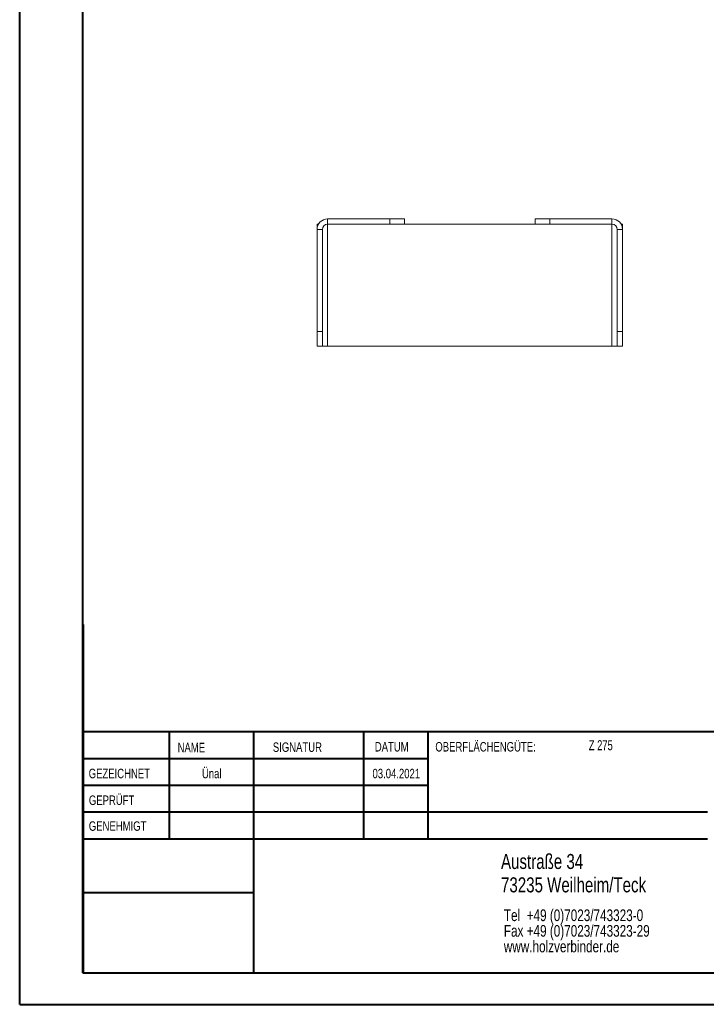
# Model space of a CAD drawing. Header units: millimetres. Extents: x 0 to 210, y 0 to 297.
# Tile 1 of 3: x 0 to 109, y 0 to 156. Entities that reach past the tile are written whole.
import ezdxf

# ---------------------------------------------------------------- set-up
doc = ezdxf.new("R2010")
doc.units = ezdxf.units.MM
doc.styles.add('SLDTEXTSTYLE0', font='TXT', dxfattribs={"width": 0.75})
doc.styles.add('SLDTEXTSTYLE2', font='TXT', dxfattribs={"width": 0.7})

# ---------------------------------------------------------------- blocks, each defined once
blk = doc.blocks.new('SW_NOTE_0')
at = {"color": 0, "linetype": 'Continuous', "lineweight": 0, "char_height": 1.8521, "attachment_point": 1, "style": 'SLDTEXTSTYLE0'}
for s, insert in [('Tel  +49 (0)7023/743323-0', (0, 2.39)), ('Fax +49 (0)7023/743323-29', (0, -0.08)), ('www.holzverbinder.de', (0, -2.55))]:
    blk.add_mtext(s, dxfattribs=dict(at, insert=insert))

msp = doc.modelspace()

# ---------------------------------------------------------------- linework, layer by layer
at = {"color": 7, "linetype": 'Continuous', "lineweight": 40}
for p, q in [((0.08, 0.21), (0.08, 297.21)), ((10.08, 5.21), (10.08, 292.21)), ((10.11, 60.37), (10.11, 5.12)), ((205.08, 43.37), (10.11, 43.37)), ((23.71, 43.37), (23.71, 26.37)), ((37.1, 43.37), (37.1, 5.12)), ((54.51, 43.37), (54.51, 26.37)), ((64.71, 26.37), (64.71, 43.37)), ((64.71, 39.1), (10.11, 39.1)), ((64.71, 34.87), (10.11, 34.87)), ((108.91, 30.62), (10.11, 30.62)), ((108.91, 26.37), (10.11, 26.37)), ((37.1, 17.87), (10.11, 17.87)), ((10.11, 13.71), (10.08, 13.71)), ((10.11, 9.46), (10.08, 9.46)), ((10.08, 5.21), (205.08, 5.21)), ((0.08, 0.21), (210.08, 0.21))]:
    msp.add_line(p, q, dxfattribs=at)
at = {"color": 7, "linetype": 'Continuous', "lineweight": 15}
for p, q in [((47.15, 123.73), (47.15, 122.9)), ((47.37, 123.73), (47.15, 123.73)), ((48.81, 123.73), (48.81, 124.56)), ((48.81, 124.56), (58.65, 124.56)), ((48.81, 123.73), (58.65, 123.73)), ((48.81, 104.4), (48.81, 123.73)), ((58.65, 123.73), (58.65, 124.56)), ((58.65, 124.56), (60.98, 124.56)), ((60.98, 123.73), (58.65, 123.73)), ((60.98, 124.56), (60.98, 123.73)), ((81.65, 123.73), (60.98, 123.73)), ((81.65, 123.73), (81.65, 124.56)), ((81.65, 124.56), (83.98, 124.56)), ((83.98, 123.73), (81.65, 123.73)), ((83.98, 124.56), (83.98, 123.73)), ((83.98, 124.56), (93.81, 124.56)), ((83.98, 123.73), (93.81, 123.73)), ((93.81, 123.73), (93.81, 124.56)), ((93.81, 123.73), (93.81, 104.4)), ((95.26, 123.73), (95.48, 123.73)), ((95.48, 123.73), (95.48, 122.9)), ((47.98, 122.9), (47.15, 122.9)), ((47.15, 106.73), (47.15, 122.9)), ((47.98, 106.73), (47.98, 122.9)), ((94.65, 122.9), (95.48, 122.9)), ((94.65, 106.73), (94.65, 122.9)), ((95.48, 106.73), (95.48, 122.9)), ((47.15, 106.73), (47.98, 106.73)), ((47.15, 104.4), (47.15, 106.73)), ((47.98, 106.73), (47.98, 104.4)), ((94.65, 106.73), (95.48, 106.73)), ((94.65, 104.4), (94.65, 106.73)), ((95.48, 106.73), (95.48, 104.4)), ((47.98, 104.4), (47.15, 104.4)), ((47.98, 104.4), (48.81, 104.4)), ((48.81, 104.4), (93.81, 104.4)), ((93.81, 104.4), (94.65, 104.4)), ((95.48, 104.4), (94.65, 104.4))]:
    msp.add_line(p, q, dxfattribs=at)
at = {"color": 7, "linetype": 'Continuous', "lineweight": 0}
for p, q in [((64.71, 39.12), (10.11, 39.12)), ((23.71, 5.21), (23.71, 5.12)), ((54.51, 5.21), (54.51, 5.12))]:
    msp.add_line(p, q, dxfattribs=at)
at = {"color": 7, "linetype": 'Continuous', "lineweight": 15}
for centre, radius, start, end in [((48.81, 122.9), 1.67, 90, 180), ((48.81, 122.9), 0.833, 90, 180), ((93.81, 122.9), 1.67, 0, 90), ((93.81, 122.9), 0.833, 0, 90)]:
    msp.add_arc(centre, radius, start, end, dxfattribs=at)

# ---------------------------------------------------------------- block references
at = {"color": 7, "linetype": 'Continuous', "lineweight": 0}
msp.add_blockref('SW_NOTE_0', (76.7, 12.85), dxfattribs=at)

# ---------------------------------------------------------------- texts
for s, insert, char_height, attachment_point, style in [('OBERFLÄCHENGÜTE:', (65.86, 41.74), 1.5, 1, 'SLDTEXTSTYLE0'), ('NAME', (25.07, 41.62), 1.5, 1, 'SLDTEXTSTYLE0'), ('SIGNATUR', (40.14, 41.68), 1.5, 1, 'SLDTEXTSTYLE0'), ('DATUM', (56.28, 41.74), 1.5, 1, 'SLDTEXTSTYLE0'), ('Z 275', (90.14, 42.03), 1.587, 1, 'SLDTEXTSTYLE2'), ('GEZEICHNET', (11, 37.51), 1.5, 1, 'SLDTEXTSTYLE0'), ('Ünal', (30.47, 37.5), 1.499, 2, 'SLDTEXTSTYLE0'), ('03.04.2021', (59.68, 37.5), 1.499, 2, 'SLDTEXTSTYLE0'), ('GEPRÜFT', (11.03, 33.28), 1.5, 1, 'SLDTEXTSTYLE0'), ('GENEHMIGT', (11.02, 29.19), 1.5, 1, 'SLDTEXTSTYLE0'), ('Austraße 34', (76.25, 24.02), 2.3813, 1, 'SLDTEXTSTYLE0'), ('73235 Weilheim/Teck', (76.25, 20.32), 2.3813, 1, 'SLDTEXTSTYLE0')]:
    msp.add_mtext(s, dxfattribs=dict(at, insert=insert, char_height=char_height, attachment_point=attachment_point, style=style))

doc.saveas('drawing.dxf')
